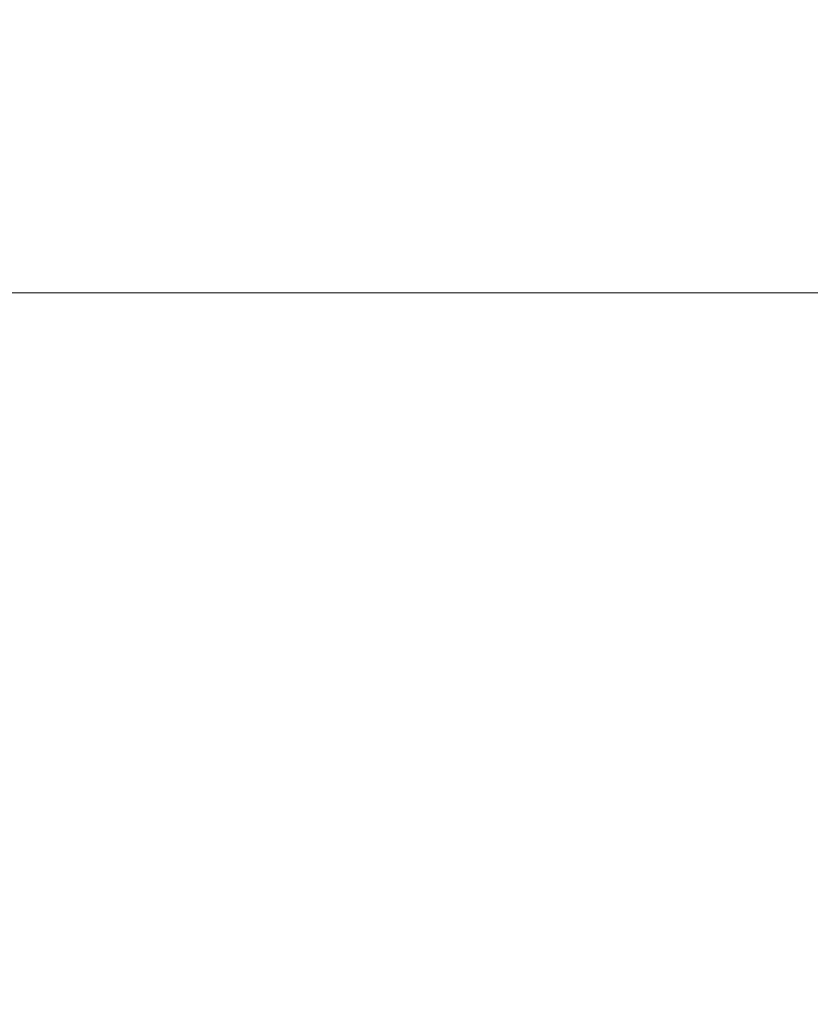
# Model space of a CAD drawing. Header units: inches. Extents: x 1 to 109, y 1 to 85.
# Tile 147 of 256: x 87.2043 to 87.2628, y 15.8373 to 15.9102. Entities that reach past the tile are written whole.
import ezdxf

# ---------------------------------------------------------------- set-up
doc = ezdxf.new("R2010")
doc.units = ezdxf.units.IN
doc.header["$MEASUREMENT"] = 0

msp = doc.modelspace()

# ---------------------------------------------------------------- linework, layer by layer
at = {"color": 7, "linetype": 'Continuous', "lineweight": 15, "ltscale": 5}
for p, q in [((87.187721, 15.889938), (87.271055, 15.889938)), ((87.312721, 15.889938), (87.187721, 15.889938))]:
    msp.add_line(p, q, dxfattribs=at)
at = {"color": 7, "linetype": 'Continuous', "lineweight": 15, "ltscale": 25}
for radius, start, end in [(0.989583, 183.137758, 356.862242), (0.989583, 183.137758, 356.862242), (0.98375, 183.156383, 356.843617), (0.98375, 183.156383, 356.843617)]:
    msp.add_arc((87.153559, 16.664772), radius, start, end, dxfattribs=at)

doc.saveas('drawing.dxf')
